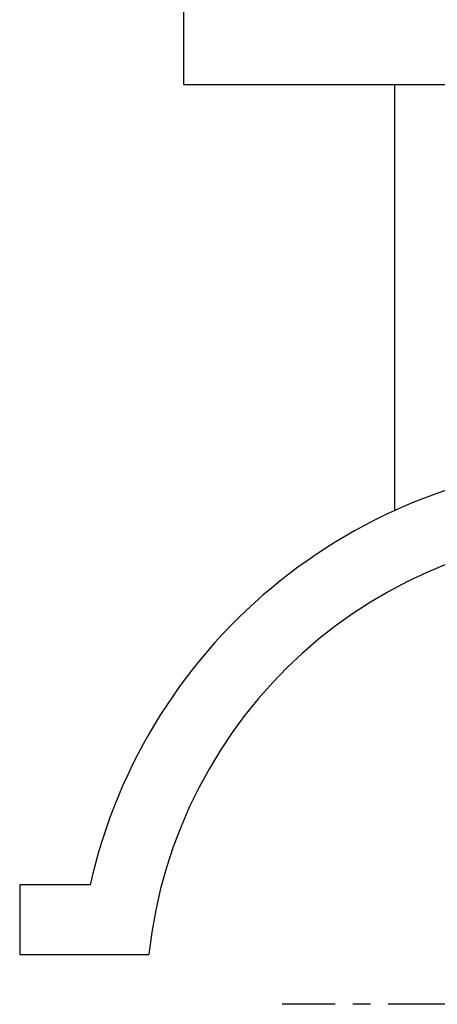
# Model space of a CAD drawing. Header units: millimetres. Extents: x 334 to 575, y 26 to 500.
# Tile 1 of 60: x 334 to 418, y 65 to 263. Entities that reach past the tile are written whole.
import ezdxf

# ---------------------------------------------------------------- set-up
doc = ezdxf.new("R2010")
doc.units = ezdxf.units.MM
doc.header["$LTSCALE"] = 47.498
doc.linetypes.add('CENTER', pattern=[0.6, 0.375, -0.075, 0.075, -0.075])
doc.layers.get('0').update_dxf_attribs({"linetype": 'CONTINUOUS'})
doc.layers.add('DEFAULT_1', color=7, linetype='CENTER')

msp = doc.modelspace()

# ---------------------------------------------------------------- linework, layer by layer
at = {"color": 7, "linetype": 'CONTINUOUS'}
for p, q in [((367.19, 405.32), (367.19, 250.32)), ((367.19, 250.32), (542.19, 250.32)), ((409.69, 164.62), (409.69, 250.32)), ((348.36, 89.32), (334.19, 89.32)), ((334.19, 89.32), (334.19, 75.32)), ((334.19, 75.32), (360.21, 75.32))]:
    msp.add_line(p, q, dxfattribs=at)
for radius, start, end in [(109, 12.7198, 167.2802), (95, 6.0423, 173.9577)]:
    msp.add_arc((454.69, 65.32), radius, start, end, dxfattribs=at)
at = {"layer": 'DEFAULT_1', "color": 2, "linetype": 'CENTER'}
msp.add_line((454.69, 65.32), (387.05, 65.32), dxfattribs=at)

doc.saveas('drawing.dxf')
